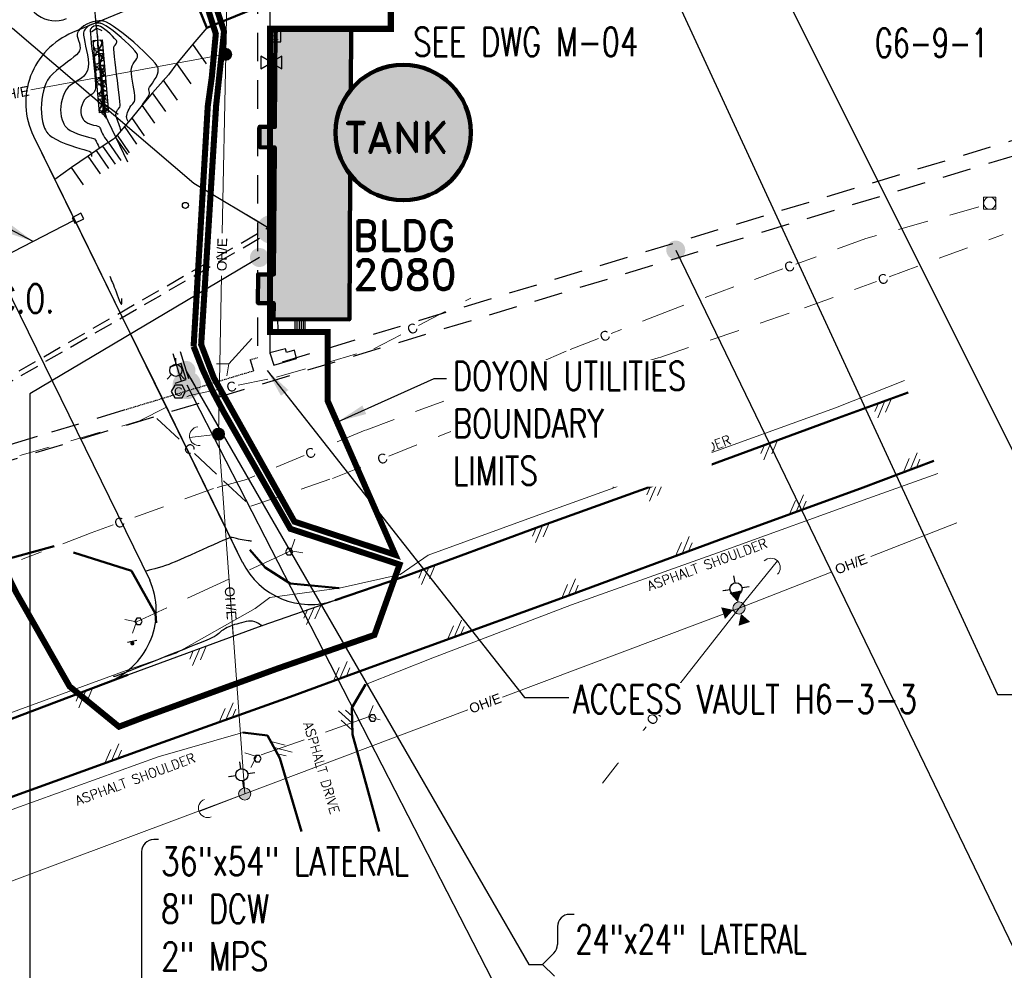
# Model space of a CAD drawing. Header units: inches. Extents: x 27388 to 48883, y 5676 to 18157.
# Tile 5 of 12: x 37649 to 41542, y 7785 to 11543. Entities that reach past the tile are written whole.
import ezdxf
from ezdxf.enums import TextEntityAlignment as Align

# ---------------------------------------------------------------- set-up
doc = ezdxf.new("R2010")
doc.units = ezdxf.units.IN
doc.header["$LTSCALE"] = 1200
doc.header["$MEASUREMENT"] = 0
for name, pattern in [('ACAD_ISO09W100', [45, 24, -3, 6, -3, 6, -3]), ('D10', [0.175, 0.1, -0.075]), ('D15', [0.225, 0.15, -0.075]), ('D20', [0.3, 0.2, -0.1]), ('DASHED', [0.75, 0.5, -0.25]), ('DASHED4', [0.1875, 0.125, -0.0625]), ('DASHED8', [0.09375, 0.0625, -0.03125]), ('HIDDEN1', [0.15625, 0.09375, -0.0625])]:
    doc.linetypes.add(name, pattern=pattern)
for name, color, linetype in [('C-3D POLYLINE', 251, 'Continuous'), ('C-LEGEND-NEW', 251, 'Continuous'), ('C-NEW PVMT', 251, 'Continuous'), ('C-NEW SWALE', 251, 'DASHED'), ('C-PROJECT LIMITS', 52, 'DASHED4'), ('C-ROCK SWALE', 251, 'Continuous'), ('C-SIGN', 251, 'Continuous'), ('C-TOPO-MINR-N', 251, 'Continuous'), ('DOY UTIL BOUNDRY', 10, 'ACAD_ISO09W100'), ('MU-EXST-MAIN-UTILDR', 251, 'HIDDEN1'), ('MU-EXST-SITE-NOTE', 251, 'Continuous'), ('MU-SHAD', 251, 'Continuous'), ('MU-SITE-NOTES', 11, 'Continuous'), ('Pipes-Water-E-DB-Deluge-16.00', 251, 'DASHED8'), ('Pipes-Water-E-DB-Re-Circ.-01.50', 251, 'DASHED8'), ('Utilidor-Below-E', 51, 'DASHED8'), ('V-COMM-SIGN', 251, 'Continuous'), ('V-DOMW-HYDR', 251, 'Continuous'), ('V-DOMW-VLVE', 251, 'Continuous'), ('V-LITE-EXTR', 251, 'Continuous'), ('V-POWR-DEVC', 251, 'Continuous'), ('V-POWR-XFMR-POLM', 251, 'Continuous'), ('V-ROAD-IDEN', 251, 'Continuous'), ('V-SITE-CONC', 251, 'Continuous'), ('V-STRM-SIGN', 251, 'Continuous')]:
    doc.layers.add(name, color=color, linetype=linetype)
for name, color, linetype, lineweight in [('V-COMM-JBOX', 251, 'Continuous', 18), ('V-COMM-UNDR', 251, 'D10', 18), ('V-EXST-BLDG-OTLN', 34, 'Continuous', 90), ('V-POWR-POLE', 251, 'Continuous', 18), ('V-POWR-POLE-GUYS', 251, 'Continuous', 18), ('V-PRIM-OVHD', 251, 'Continuous', 18), ('V-PVMT-ASPH', 251, 'Continuous', 18), ('V-ROAD-ASPH', 251, 'Continuous', 50), ('V-ROAD-GRVL', 251, 'D20', 50), ('V-ROAD-SHLD', 251, 'Continuous', 20), ('V-SECD-OVHD', 251, 'Continuous', 18), ('V-STRM-CULV', 251, 'D15', 20)]:
    doc.layers.add(name, color=color, linetype=linetype, lineweight=lineweight)
doc.styles.add('AR80', font='ARIAL.TTF', dxfattribs={"height": 3.2})
doc.styles.add('Arial', font='ARIAL.TTF')
doc.styles.add('ROMAND', font='romand.shx')
doc.styles.add('RomanS', font='romans.shx', dxfattribs={"width": 0.85})
doc.dimstyles.get("Standard").update_dxf_attribs({"dimtxt": 0.09375, "dimasz": 0.09375, "dimexe": 0.0625, "dimexo": 0.0625, "dimgap": 0.03125, "dimtad": 1, "dimdec": 8, "dimzin": 0, "dimdsep": 46, "dimlunit": 4, "dimtxsty": 'RomanS', "dimcen": 0.09, "dimclrd": 254, "dimclre": 254, "dimclrt": 256, "dimadec": 0, "dimazin": 0, "dimtfac": 1, "dimtdec": 8, "dimtofl": 0, "dimtmove": 0, "dimatfit": 3, "dimfxl": 1, "dimtolj": 1, "dimtzin": 0, "dimlwd": -1, "dimlwe": -1, "dimarcsym": 0})
doc.dimstyles.new('X Site Notes', dxfattribs={"dimtxt": 0.09375, "dimasz": 0.09375, "dimexe": 0.0625, "dimexo": 0.0625, "dimgap": 0.03125, "dimtad": 1, "dimdec": 8, "dimzin": 0, "dimdsep": 46, "dimlunit": 4, "dimtxsty": 'RomanS', "dimcen": 0.09, "dimclrd": 253, "dimclre": 253, "dimclrt": 256, "dimadec": 0, "dimazin": 0, "dimtfac": 1, "dimtdec": 8, "dimtofl": 0, "dimtmove": 0, "dimatfit": 3, "dimldrblk": 'DOT', "dimfxl": 1, "dimtolj": 1, "dimtzin": 0, "dimlwd": -1, "dimlwe": -1, "dimarcsym": 0})

# ---------------------------------------------------------------- blocks, each defined once
blk = doc.blocks.new('coe-anchor')
blk.add_arc((-0.0776, 0), 0.0776, 270, 90)
blk = doc.blocks.new('COE-trans')
at = {"linetype": 'Continuous'}
blk.add_hatch(color=256, dxfattribs=at).paths.add_polyline_path([(0, -0.05), (-0.0506, -0.1377), (0.0506, -0.1377)])
blk = doc.blocks.new('coe-mh')
at = {"linetype": 'Continuous'}
blk.add_lwpolyline([(-0.05, -0.05), (0.05, -0.05), (0.05, 0.05), (-0.05, 0.05)], close=True, dxfattribs=at)
blk.add_circle((0, 0), 0.05, dxfattribs=at)
blk = doc.blocks.new('COE-FH')
for points in [[(0, 0.05), (0, 0.1009)], [(-0.0354, -0.0354), (-0.0714, -0.0714)], [(0.0354, -0.0354), (0.0714, -0.0714)]]:
    blk.add_lwpolyline(points)
blk.add_circle((0, 0), 0.05)
blk = doc.blocks.new('coe-bcmc')
blk.add_lwpolyline([(-0.03, 0.052), (-0.06, 0), (-0.03, -0.052), (0.03, -0.052), (0.06, 0), (0.03, 0.052)], close=True)
at = {"style": 'Arial'}
blk.add_text('C', height=0.07, dxfattribs=at).set_placement((0, 0), align=Align.MIDDLE)
blk = doc.blocks.new('coe-cmp')
blk.add_lwpolyline([(0.076, 0.0649), (0, 0), (0.076, -0.0649)])
blk = doc.blocks.new('coe-pp')
blk.add_hatch(color=256).paths.add_polyline_path([(-0.05, 0, 1), (0.05, 0, 1)])
blk.add_circle((0, 0), 0.05)
blk = doc.blocks.new('COE-signp')
blk.add_lwpolyline([(-0.015, 0.026), (-0.03, 0), (-0.015, -0.026), (0.015, -0.026), (0.03, 0), (0.015, 0.026)], close=True)
blk = doc.blocks.new('COE-valve')
blk.add_lwpolyline([(0.0857, -0.052), (0.0857, 0.052), (0, 0.0025), (-0.0857, 0.052), (-0.0857, -0.052), (0, -0.0025), (0.0857, -0.052)])
blk = doc.blocks.new('COE-pede')
blk.add_lwpolyline([(-0.05, -0.05), (0.05, -0.05), (0.05, 0.05), (-0.05, 0.05)], close=True)
at = {"style": 'Arial'}
blk.add_text('E', height=0.07, dxfattribs=at).set_placement((0, 0), align=Align.MIDDLE)
blk = doc.blocks.new('p1')
at = {"color": 0}
for p, q in [((-0.696, -0.002), (0.319, 1.087)), ((0, 0), (1.27, 1.362)), ((0.696, 0.002), (1.312, 0.662))]:
    blk.add_line(p, q, dxfattribs=at)
blk = doc.blocks.new('p2')
at = {"color": 0}
for p, q in [((0, 0), (-1.27, -1.362)), ((0.696, 0.002), (-0.319, -1.087)), ((-0.696, -0.002), (-1.312, -0.662))]:
    blk.add_line(p, q, dxfattribs=at)
blk = doc.blocks.new('COE-ppl')
blk.add_hatch(color=256).paths.add_polyline_path([(-0.05, 0, 1), (0.05, 0, 1)])
blk.add_circle((0, 0), 0.05)
at = {"layer": 'V-LITE-EXTR'}
for points in [[(0.1596, 0.05), (0.1596, 0.1092)], [(0.1596, 0.05), (0.1596, 0.1041)], [(0.05, 0), (0.1096, 0)], [(0.2096, 0), (0.2688, 0)], [(0.1596, -0.1092), (0.1596, -0.05)]]:
    blk.add_lwpolyline(points, dxfattribs=at)
blk.add_circle((0.1596, 0), 0.05, dxfattribs=at)
blk = doc.blocks.new('A$C6F484106')
at = {"layer": 'C-LEGEND-NEW'}
h = blk.add_hatch(color=256, dxfattribs=at)
edge = h.paths.add_edge_path()
edge.add_arc((-56.03, -70.12), 0.592, 0, 360)
blk.add_line((-57.39, -70.67), (-54.75, -70.67), dxfattribs=at)
blk = doc.blocks.new('_Dot')
at = {"color": 0, "linetype": 'ByBlock', "lineweight": -2}
blk.add_line((-0.5, 0), (-1, 0), dxfattribs=at)
at = {"color": 0, "linetype": 'ByBlock', "const_width": 0.5}
blk.add_lwpolyline([(-0.25, 0, 1), (0.25, 0, 1)], format="xyb", close=True, dxfattribs=at)

msp = doc.modelspace()

# ---------------------------------------------------------------- hatches: boundary and pattern name
at = {"layer": 'C-ROCK SWALE', "ltscale": 0.025}
h = msp.add_hatch(dxfattribs=at)
h.set_pattern_fill('GRAVEL', color=256, scale=60, style=0)
h.set_pattern_definition([(228.0128, (37982.666, 11234.2026), (-479.99989, -540.00008), [8.072, -799.1453]), (184.9697, (37977.266, 11228.2026), (720.000063, 59.999478), [13.852, -1371.3555]), (132.5104, (37963.466, 11227.0026), (599.999443, -660.00052), [9.7673, -966.962]), (267.2737, (37940.066, 11212.0026), (59.99976, 1200.000018), [12.6143, -1248.8135]), (292.8337, (37939.466, 11199.4026), (-300.000594, 719.999785), [12.3693, -1224.5624]), (357.2737, (37944.266, 11188.0026), (-1200.000018, 59.99976), [12.6143, -1248.8135]), (37.6942, (37956.866, 11187.4026), (-780.00044, -599.999424), [16.6817, -1651.491]), (72.2553, (37970.066, 11197.6026), (420.000646, 1319.999774), [15.7493, -1559.1793]), (121.4296, (37974.866, 11212.6026), (-480.000494, 779.999702), [12.657, -1253.0444]), (175.2364, (37968.266, 11223.4026), (660.00006, -59.99949), [14.45, -708.0458]), (222.3974, (37953.866, 11224.6026), (-720.000441, -659.999525), [18.6869, -1850.0025]), (138.814, (37999.466, 11211.4026), (-420.00018, 359.99984), [6.378, -631.4306]), (171.4692, (37994.666, 11215.6026), (779.999897, -120.000475), [12.1342, -1201.2907]), (225, (37982.666, 11217.403), (-7e-15, -60), [8.485, -76.368]), (203.1986, (37978.466, 11224.6026), (299.99998, 120.00008), [4.5695, -452.377]), (291.8014, (37974.266, 11222.803), (-60, 180), [6.462, -316.648]), (30.964, (37976.666, 11216.803), (179.9999, 120.00015), [10.496, -339.3614]), (161.565, (37985.666, 11222.203), (120, -59.9999), [7.5895, -182.147]), (16.3895, (37939.466, 11222.8026), (600.00013, 179.999563), [10.632, -1052.5707]), (70.3462, (37949.666, 11225.8026), (-239.999715, -660.00013), [8.9197, -883.0445]), (293.1986, (37985.666, 11234.2026), (-120.00008, 299.99998), [9.139, -447.8075]), (343.6105, (37989.266, 11225.8026), (-600.00013, 179.999563), [10.632, -1052.5707]), (339.444, (37939.466, 11185.6026), (-300.00011, 119.99976), [10.253, -502.3874]), (294.7751, (37949.066, 11182.0026), (-299.99953, 660.000205), [8.5907, -850.4786]), (66.8014, (37986.266, 11174.2026), (120.00008, 299.99998), [9.139, -447.8075]), (17.354, (37989.866, 11182.6026), (-780.00012, -239.99967), [10.0579, -995.7254]), (69.444, (37956.866, 11174.2026), (-119.99976, -300.00011), [5.1264, -507.514]), (101.31, (37982.666, 11174.203), (-59.99986, 240.00005), [3.0594, -302.882]), (165.964, (37982.066, 11177.203), (180, -59.9999), [12.369, -235.017]), (186.009, (37970.066, 11180.2026), (599.999985, 59.99996), [11.463, -1134.8354]), (303.69, (37976.666, 11211.403), (-60.0001, 120), [8.653, -207.68]), (353.1572, (37981.466, 11204.2026), (1019.999962, -120.00048), [15.1076, -1495.6538]), (60.9454, (37996.466, 11202.4026), (-240, -420.00002), [6.1774, -611.5604]), (90, (37999.466, 11207.8), (-60, 60), [3.6, -56.4]), (120.2564, (37968.866, 11182.0026), (239.99969, -420.00015), [8.3354, -825.2112]), (48.0128, (37964.666, 11189.2026), (479.999894, 540.00008), [16.1443, -791.073]), (0, (37975.466, 11201.2), (60, 60), [15.6, -44.4]), (325.3048, (37991.066, 11201.2026), (-599.999656, 420.000517), [9.4868, -939.1964]), (254.0546, (37998.866, 11195.803), (-60, -240), [8.736, -428.0705]), (207.646, (37996.466, 11187.4026), (-1139.999748, -600.000463), [14.224, -1408.1684]), (175.4261, (37983.866, 11180.8026), (-780.000033, 59.999688), [15.048, -1489.7444])])
h.paths.add_polyline_path([(37964.4, 11174.2), (37939.5, 11459.9), (37975.3, 11463.1), (38000.3, 11177.3)])
at = {"layer": 'MU-SHAD'}
h = msp.add_hatch(color=256, dxfattribs=at)
edge = h.paths.add_edge_path()
edge.add_arc((39165.8, 11096.7), 267.5, 0, 360)
h.paths.add_polyline_path([(38653.5, 10359.9), (38952.9, 10358.1), (38960, 11507.1), (38660.6, 11508.9), (38658.2, 11118.9), (38597.6, 11119.3), (38597.6, 11039), (38657.7, 11037.9), (38654.6, 10535.7), (38592.2, 10536.1), (38591.5, 10422.7), (38653.9, 10422.3)])
msp.add_hatch(color=256, dxfattribs=at).paths.add_polyline_path([(38958.5, 11265.7, 0.172688), (38898.4, 11096.7, 0.16952), (38956.5, 10930.2)])

# ---------------------------------------------------------------- linework, layer by layer
at = {"layer": 'C-3D POLYLINE'}
for points in [[(38388.3, 11367.6), (38334.2, 11445.4)], [(38327.1, 11288.9), (38271.1, 11369.5)], [(38226.9, 11179.3), (38175, 11254)], [(37982.4, 11175.8), (38075.4, 10981)], [(38183.9, 11133.2), (38134.1, 11204.9)], [(38050.5, 10986.3), (38000.3, 11058.6)], [(38076.6, 11009.7), (38028.9, 11078.4)]]:
    msp.add_lwpolyline(points, dxfattribs=at)
for points, elevation in [([(38272.9, 11224.4), (38217.1, 11304.6)], 5436), ([(38038.8, 11168.5), (37976.7, 11214.1)], 5424), ([(38143.4, 11083.4), (38093.2, 11155.7)], 5436), ([(38113.1, 11051.2), (38064.5, 11121.2)], 5424), ([(37704.2, 11082.3), (37788.1, 10911.1), (37920.3, 10641.7), (38052.4, 10372.3), (38184.5, 10103), (38316.6, 9833.6), (38448.7, 9564.2), (38529.7, 9399.1)], 5450.5), ([(38084, 11016.8), (38035.6, 11086.5)], 5412), ([(38001.7, 10954.5), (37952.5, 11025.3)], 5418), ([(38028.3, 10971.3), (37978.3, 11043.3)], 5424), ([(37968.6, 10933.8), (37920.4, 11003)], 5424), ([(37902.4, 10889.8), (37854.7, 10958.5)], 5436)]:
    msp.add_lwpolyline(points, dxfattribs=dict(at, elevation=elevation))
for points in [[(38318.8, 11683.1, 5447), (38353.8, 11597.1, 5448), (38388.8, 11511, 5448.5)], [(38388.8, 11511, 5448.5), (38334.2, 11445.4, 5448.5), (38271.1, 11369.5, 5448.4), (38237.3, 11324.6, 5448), (38175, 11254, 5444.5), (38134.1, 11204.9, 5442.1), (38093.7, 11156, 5436), (38064.6, 11121.4, 5424), (38035.4, 11086.2, 5412), (38028.9, 11078.4, 5411.3), (38020.5, 11070.2, 5412), (37979.5, 11043.9, 5424), (37950.2, 11023.9, 5436), (37920.4, 11003, 5446.7), (37854.8, 10958.4, 5447.8), (37788.1, 10911.1, 5452.3)], [(37953.2, 11509.3, 5406.2), (37982.4, 11175.8, 5404.6)]]:
    msp.add_polyline3d(points, dxfattribs=at)
at = {"layer": 'C-LEGEND-NEW'}
msp.add_lwpolyline([(38011.3, 13876.6), (38149.8, 13590.5, -0.088923), (38257.8, 13204.2), (38257.8, 13204.2, -0.236426), (37839.8, 12052.5, 0.203783), (37670.8, 11663.3, 0.543587), (37835.1, 11546.8)], format="xyb", dxfattribs=at)
for points in [[(37953.2, 11509.3), (37943.8, 11616.9)], [(37933.2, 11495.3), (37953.2, 11509.3)], [(37975.4, 11499), (37953.2, 11509.3)]]:
    msp.add_lwpolyline(points, dxfattribs=at)
at = {"layer": 'C-NEW PVMT'}
msp.add_line((38608.5, 9147.6), (38897.3, 9247.7), dxfattribs=at)
at = {"layer": 'C-NEW PVMT', "flags": 128}
for points in [[(38318.9, 11683.1), (37858.2, 11491.5, 0.432393), (37704.1, 11082.4), (38529.7, 9399.1)], [(37121.2, 11236.7), (37155.9, 11252, -0.402377), (37234, 11223.5), (38164, 9327.1)]]:
    msp.add_lwpolyline(points, format="xyb", dxfattribs=at)
at = {"layer": 'C-NEW PVMT'}
msp.add_lwpolyline([(38007.8, 8927.7), (38076.4, 8953.7), (38608.5, 9147.6)], dxfattribs=at)
for centre, radius, start, end in [((38799.1, 9531.2), 300, 206.1251, 289.1126), ((37887, 9205.2), 302.7, 293.531, 23.7427)]:
    msp.add_arc(centre, radius, start, end, dxfattribs=at)
at = {"layer": 'C-NEW SWALE', "ltscale": 0.025}
msp.add_lwpolyline([(37953.2, 11509.3), (37982.4, 11175.8)], dxfattribs=at)
at = {"layer": 'C-PROJECT LIMITS', "const_width": 24, "flags": 128}
msp.add_lwpolyline([(37106, 10362.7), (37634.8, 9279.8), (37846.5, 8907.7), (38042, 8748.2), (38139.1, 8785), (38668.8, 8978), (39052, 9110.8), (39151.4, 9389.1), (38719.7, 9530.3), (38456.3, 9991.5, -0.044182), (38337.1, 10251.2), (38393, 11200.7), (38409.1, 11316.4), (38424.8, 11487), (38352.3, 11715.2), (38495.3, 11925.1), (38595.7, 12223.8), (38595.7, 13301.3), (39032.3, 13879.6), (39140.8, 14023.3), (39249.2, 14167), (38042.9, 15077.6), (37103.6, 17036.8), (34388.9, 15722.6), (34388.9, 15460.1), (34425.1, 15422.5), (34425.1, 14244.4), (34425.1, 14185.9), (35732.7, 11282.5), (35557.9, 11203.8), (35228.2, 11046.8), (34628.3, 10762.7), (34148.4, 10534.3), (34028.4, 10479.5), (33429.1, 10194.6), (33021.7, 10003.5), (32020.8, 9547.7), (32513.2, 8513), (35329.5, 9833.4)], format="xyb", dxfattribs=at)
at = {"layer": 'C-ROCK SWALE', "ltscale": 0.025}
msp.add_lwpolyline([(37964.4, 11174.2), (37939.5, 11459.9), (37975.3, 11463.1), (38000.3, 11177.3)], close=True, dxfattribs=at)
at = {"layer": 'C-TOPO-MINR-N'}
for points, elevation in [([(38133, 11200.6), (38133, 11200.8), (38133.1, 11201.5), (38133.2, 11202.8), (38133.3, 11203.9), (38133.6, 11204.8), (38135.2, 11206.8), (38139.1, 11212.1), (38144.5, 11219.5), (38150.5, 11228), (38156.1, 11236.4), (38160.6, 11243.8), (38162.8, 11249.1), (38163.2, 11254.9), (38161.9, 11259.8), (38160.5, 11264.8), (38160.4, 11270.8), (38162.6, 11275.7), (38167.6, 11283), (38174.3, 11292.2), (38181.5, 11303), (38188.5, 11314.7), (38193.9, 11327), (38196.6, 11336.8), (38197.3, 11344.1), (38196.9, 11348.8), (38196.5, 11351.1), (38196.1, 11352.5), (38194.8, 11355.7), (38191.4, 11361.4), (38184.5, 11370.7), (38172.6, 11384.6), (38157.6, 11400.3), (38140.2, 11417.5), (38120.9, 11435.3), (38100.6, 11453.4), (38079.7, 11471.2), (38059, 11487.9), (38039, 11503.2), (38020.5, 11516.3), (38004, 11526.8), (37992.7, 11532.9), (37985.5, 11536), (37981.5, 11537.2), (37979.7, 11537.5), (37977, 11537.9), (37971.6, 11538.4), (37963.4, 11538.5), (37952.6, 11537.5), (37939.2, 11534.6), (37926.4, 11530.3), (37914.4, 11524.8), (37903.6, 11518.3), (37894.1, 11511), (37887.7, 11505), (37883.7, 11500.3), (37881.4, 11497.2), (37880.5, 11495.6), (37879.5, 11493.9), (37878, 11490.4), (37876.8, 11485.1), (37876.9, 11478), (37878.9, 11469), (37882.1, 11459.8), (37885.4, 11450.4), (37887.9, 11440.7), (37888.5, 11430.6), (37886.3, 11420.2), (37881.8, 11412.7), (37874.1, 11404.4), (37863.9, 11395.4), (37851.7, 11385.8), (37838, 11375.5), (37823.6, 11364.7), (37808.9, 11353.4), (37794.6, 11341.5), (37781.1, 11329.3), (37769.3, 11316.7), (37759.5, 11303.7), (37752.4, 11290.5), (37747.3, 11276.3), (37743, 11260.9), (37739.5, 11244.4), (37736.9, 11227.2), (37735.3, 11209.6), (37734.7, 11191.8), (37735.2, 11174.2), (37736.9, 11157.2), (37739.7, 11140.9), (37743.7, 11125.6), (37747.9, 11114.5), (37751.5, 11106.8), (37754.3, 11102), (37755.7, 11099.7), (37757.3, 11097.5), (37760.9, 11093.1), (37767.6, 11086.8), (37778.4, 11078.7), (37794.4, 11069.2), (37812.4, 11060.5), (37831.6, 11052.5), (37851.1, 11045.4), (37870.1, 11039.2), (37887.7, 11033.8), (37903.1, 11029.4), (37915.4, 11026), (37923.7, 11023.6), (37927.3, 11022.2), (37930.3, 11019.1), (37932.2, 11016), (37933.5, 11012.2), (37934, 11007.5), (37933.7, 11003.4), (37933.4, 11001.7), (37933.4, 11001.5)], 5442), ([(38079, 11136.7), (38079, 11136.7), (38079, 11137.2), (38079, 11137.5), (38079.1, 11138), (38079.1, 11138.7), (38078.4, 11140), (38076.7, 11143.5), (38074.7, 11148.4), (38073.1, 11154), (38072.4, 11159.8), (38072.9, 11164.6), (38074.2, 11170), (38076.2, 11175.8), (38078.7, 11182), (38081.8, 11188.6), (38085.1, 11195.5), (38088.8, 11201.6), (38092.7, 11206.4), (38096.4, 11210.4), (38099.9, 11214.4), (38102.8, 11219.3), (38105, 11225.6), (38105.3, 11232), (38104.5, 11241.9), (38102.8, 11254.4), (38100.4, 11268.9), (38097.8, 11284.4), (38095.2, 11300.3), (38092.9, 11315.6), (38091.2, 11329.7), (38090.4, 11341.7), (38090.9, 11350.9), (38093.7, 11360.5), (38098.1, 11368.7), (38103.4, 11375.8), (38108.5, 11382.5), (38112.8, 11389.1), (38114.9, 11394.7), (38115.4, 11399.2), (38115.2, 11402.5), (38114.9, 11404.2), (38114.6, 11405.3), (38113.4, 11407.8), (38110.5, 11412.5), (38104.5, 11420.1), (38094.2, 11431.5), (38081.4, 11444.4), (38066.9, 11458.2), (38051.1, 11472.2), (38035, 11485.9), (38019, 11498.6), (38003.9, 11509.8), (37990.4, 11518.9), (37981.2, 11524.1), (37975.4, 11526.8), (37972.2, 11527.8), (37970.8, 11528.1), (37968.8, 11528.4), (37964.8, 11528.8), (37958.9, 11529), (37951.1, 11528.6), (37941.7, 11526.9), (37932.9, 11524), (37924.6, 11519.8), (37917.1, 11514.5), (37911.7, 11509.3), (37908.1, 11505), (37905.9, 11501.9), (37904.9, 11500.2), (37904.2, 11499), (37903.2, 11496), (37902.3, 11490.7), (37902.4, 11482), (37904, 11468.9), (37906.8, 11454), (37910.3, 11437.7), (37914, 11420.7), (37917.4, 11403.3), (37919.9, 11386.2), (37921, 11369.9), (37920.2, 11355), (37917.1, 11341.8), (37911, 11329.9), (37902.9, 11320), (37893.5, 11311.7), (37883.1, 11304.5), (37872.2, 11297.8), (37861.2, 11291.1), (37850.6, 11283.9), (37841, 11275.6), (37832.6, 11265.7), (37826.1, 11253.7), (37821.1, 11240.4), (37817, 11226.8), (37814, 11213.2), (37812.1, 11199.7), (37811.3, 11186.2), (37811.8, 11172.9), (37813.7, 11160), (37817.1, 11147.5), (37820.8, 11137.8), (37824.3, 11130.8), (37826.9, 11126.3), (37828.3, 11124.1), (37829.9, 11121.9), (37833.3, 11117.7), (37839.5, 11111.9), (37849.1, 11105), (37862.9, 11097.6), (37877.9, 11091.4), (37893.2, 11086.2), (37907.9, 11082), (37921.3, 11078.5), (37932.5, 11075.7), (37940.7, 11073.4), (37945, 11071.4), (37949, 11067.1), (37951.6, 11062.9), (37953.7, 11058.4), (37956.3, 11052.9), (37959.4, 11046.5), (37962.2, 11040.4), (37964.1, 11035.8), (37964.8, 11033.9), (37964.8, 11033.2)], 5430), ([(38049.8, 11101.4), (38049.8, 11101.5), (38049.9, 11102), (38049.9, 11102.5), (38050, 11103.1), (38050, 11103.8), (38049.5, 11105.5), (38048.1, 11109.9), (38046.1, 11116.2), (38043.8, 11123.6), (38041.4, 11131.1), (38039.2, 11138.2), (38036.7, 11145.4), (38034.1, 11151.6), (38032, 11157.1), (38030.5, 11162.3), (38029.9, 11167.3), (38030.5, 11172.8), (38031.9, 11177.1), (38034, 11181.3), (38036.7, 11186.2), (38039.6, 11190.8), (38042.6, 11194.1), (38045.3, 11197.4), (38047.1, 11202.1), (38047, 11207.3), (38046, 11218.5), (38044.2, 11234.7), (38041.8, 11254.8), (38038.9, 11277.6), (38035.8, 11302.2), (38032.6, 11327.4), (38029.5, 11352.1), (38026.7, 11375.3), (38024.3, 11395.9), (38022.5, 11412.7), (38021.4, 11424.7), (38021.4, 11430.9), (38023.5, 11437.4), (38027, 11442.6), (38030.6, 11447.2), (38032.7, 11450.9), (38033.5, 11453.9), (38033.4, 11456.1), (38033.2, 11457.3), (38033, 11458), (38032.1, 11459.8), (38029.7, 11463.2), (38024.8, 11468.8), (38016.7, 11477.2), (38006.9, 11486.3), (37996.4, 11495.5), (37985.8, 11504), (37976, 11511.2), (37969.2, 11515.5), (37965.1, 11517.6), (37962.9, 11518.4), (37961.9, 11518.6), (37960.6, 11518.8), (37958, 11519), (37954.1, 11519), (37949.1, 11518.4), (37943.1, 11516.6), (37937.8, 11513.7), (37934, 11510.6), (37931.5, 11507.9), (37930, 11505.9), (37929.3, 11504.8), (37929, 11504.2), (37928.6, 11502.1), (37928.4, 11497.1), (37928.9, 11487.4), (37930.3, 11470.8), (37932.4, 11450.5), (37935.1, 11427.3), (37938.1, 11402.3), (37941.2, 11376.6), (37944.1, 11351.2), (37946.6, 11327), (37948.4, 11305.1), (37949.4, 11286.5), (37949.3, 11272.3), (37947.9, 11263.5), (37942.7, 11254.3), (37936, 11247.7), (37928.2, 11242.6), (37920.1, 11237.9), (37912.2, 11232.8), (37905.3, 11226.1), (37899.8, 11216.9), (37895.9, 11206.3), (37893.1, 11196.1), (37891.5, 11186.1), (37891.4, 11176.4), (37892.8, 11166.9), (37895.2, 11159.4), (37897.8, 11153.9), (37899.8, 11150.3), (37901, 11148.5), (37902.3, 11146.7), (37905.2, 11143.4), (37910.5, 11139), (37918.7, 11134.3), (37929.9, 11129.6), (37941.2, 11126.3), (37951.2, 11123.9), (37958.8, 11122.1), (37962.6, 11120.7), (37965.2, 11117.7), (37966.8, 11114.7), (37968.6, 11110.8), (37970.1, 11107.4), (37971.9, 11102.8), (37974.2, 11097.3), (37976.9, 11091.1), (37980.4, 11084.6), (37984.8, 11077.5), (37990, 11070.2), (37994.9, 11063.6), (37998.6, 11058.9), (38000, 11057.1), (38000, 11056.2)], 5418), ([(37978.7, 11185.2), (37978.4, 11184.7), (37977.8, 11183.9), (37976.7, 11183), (37975.1, 11182.1), (37973.5, 11180.2), (37972.7, 11177.6), (37972.7, 11175.2), (37973.6, 11172.8), (37976, 11171.1), (37978.8, 11170.2), (37980.2, 11169.9), (37980.6, 11169.4), (37980.9, 11168.8), (37981.3, 11167.7), (37982.1, 11166), (37983.5, 11164), (37985.9, 11160.5), (37988.4, 11157), (37989.7, 11155.3), (37991.1, 11154.9), (37992.3, 11154.9), (37992.7, 11156.3), (37992.6, 11158.4), (37992, 11160.9), (37990.6, 11165.2), (37989.2, 11169.4), (37988.4, 11171.7), (37987.8, 11173.5), (37987.4, 11174.9), (37987.7, 11175.9), (37988.2, 11176.9), (37988.8, 11177.7), (37989.3, 11178.6), (37988.9, 11182.8), (37987.7, 11194.4), (37985.9, 11212.2), (37983.6, 11234.9), (37980.8, 11261.4), (37977.8, 11290.3), (37974.5, 11320.4), (37971.3, 11350.5), (37968.1, 11379.4), (37965.1, 11405.7), (37962.4, 11428.4), (37960.1, 11446.1), (37958.7, 11455.9), (37957.9, 11460.2), (37957.5, 11461.5), (37957.4, 11461.7), (37957.3, 11461.5), (37957.1, 11460.2), (37957.2, 11455.9), (37957.6, 11446.4), (37958.8, 11429.2), (37960.4, 11407.2), (37962.5, 11381.6), (37964.8, 11353.6), (37967.2, 11324.3), (37969.7, 11295), (37972.1, 11266.9), (37974.3, 11241.1), (37976.2, 11218.9), (37977.6, 11201.3), (37978.5, 11189.7), (37978.7, 11185.2)], 5406), ([(38005.5, 10529.4), (38005.9, 10528.4), (38006.8, 10526.3), (38008.2, 10523), (38010.2, 10518), (38013, 10511.1), (38016.2, 10503.4), (38019.7, 10494.9), (38023.5, 10485.5), (38026.9, 10477), (38030.8, 10466.6), (38034.9, 10455.4), (38039.2, 10444.2), (38043.1, 10433.9), (38046.7, 10425.4), (38049, 10420.6), (38050.3, 10418.5), (38051, 10417.8), (38051.3, 10417.8), (38051.7, 10417.9), (38052.3, 10418.6), (38052.9, 10420.6), (38053.2, 10424.5), (38053.2, 10430.3), (38053, 10436), (38053, 10440.1)], 5442), ([(38565.3, 9481.2), (38564.3, 9481.4), (38562.1, 9481.7), (38558.4, 9482.4), (38552.8, 9483.3), (38545.1, 9484.6), (38537, 9486), (38528.9, 9487.4), (38521.3, 9488.7), (38514.6, 9489.9), (38507.1, 9491.6), (38501.1, 9493.4), (38495.6, 9494.9), (38489.7, 9495.7), (38482.5, 9495.4), (38476.9, 9493.8), (38466.8, 9489.8), (38452.6, 9483.9), (38435.3, 9476.3), (38415.4, 9467.5), (38393.7, 9457.8), (38370.9, 9447.5), (38347.6, 9437), (38324.7, 9426.7), (38302.8, 9416.9), (38282.6, 9408), (38264.8, 9400.2), (38250.2, 9394.1), (38239.4, 9389.9), (38225.6, 9385.1), (38211.5, 9380.5), (38197.5, 9376.3), (38184.2, 9372.4), (38172.1, 9369.1), (38161.8, 9366.3), (38153.8, 9364.3), (38148.5, 9362.9), (38146.7, 9362.5), (38146.2, 9362.4)], 5454), ([(38609, 9146.3), (38608.1, 9146.7), (38606.3, 9147.8), (38603.3, 9149.6), (38599.1, 9152.5), (38593.1, 9156.3), (38586.3, 9160), (38578.6, 9163), (38570.1, 9165), (38562.7, 9165.3), (38554.3, 9164.7), (38545.1, 9163.4), (38535.5, 9161.5), (38525.8, 9159.2), (38516.4, 9156.6), (38507.4, 9154), (38499.2, 9151.5), (38490.1, 9148.5), (38482.7, 9145.8), (38476.2, 9143), (38469.9, 9139.9), (38463.1, 9136.2), (38455.2, 9131.5), (38447.7, 9126.5), (38441.9, 9121.8), (38437, 9117.2), (38432.1, 9112.7), (38426.3, 9108.1), (38418.7, 9103.3), (38412, 9100.1), (38398.8, 9094.5), (38380, 9086.7), (38356.4, 9077.1), (38329, 9066.1), (38298.6, 9053.9), (38266.2, 9041), (38232.6, 9027.7), (38198.8, 9014.3), (38165.5, 9001.2), (38133.8, 8988.7), (38104.5, 8977.2), (38078.6, 8967), (38056.8, 8958.5), (38040.2, 8951.9), (38029.5, 8947.8), (38025.7, 8946.3), (38025, 8946.4), (38024.3, 8946.6), (38022.7, 8947), (38020.7, 8947.4)], 5466)]:
    msp.add_lwpolyline(points, dxfattribs=dict(at, elevation=elevation))
at = {"layer": 'DOY UTIL BOUNDRY', "ltscale": 0.01, "const_width": 24, "flags": 128}
msp.add_lwpolyline([(39134.6, 9427.4), (38867.1, 10035.8), (38867.1, 10308.2), (38639.2, 10308.2), (38639.2, 11506.6), (39116.7, 11506.6), (39116.7, 13933.5), (38624.7, 13287.9), (38620.8, 12205), (38501.4, 11867.6), (38385.3, 11717.2), (38457.3, 11496.2), (38426.1, 11203), (38367, 10258.6), (38416.5, 10128.3), (38735.8, 9558.6), (39134.6, 9427.4)], close=True, dxfattribs=at)
at = {"layer": 'MU-EXST-MAIN-UTILDR'}
for p, q in [((38689, 10190.3), (45606.1, 12289.8)), ((38590.1, 12053.1), (38590.1, 10207.3)), ((38638.1, 12005.1), (38638.1, 10221.9)), ((38689, 10190.3), (41956.4, 11182)), ((38255.5, 10222.9), (38301, 10072.6)), ((38284.1, 10231.6), (38329.7, 10081.2)), ((38560.2, 10198.2), (38573.2, 10155.2)), ((37776, 9913.2), (38062.7, 10000.2)), ((36356.2, 9482.2), (37741.2, 9902.6))]:
    msp.add_line(p, q, dxfattribs=at)
at = {"layer": 'MU-EXST-MAIN-UTILDR', "ltscale": 0.04}
for p, q in [((38560.2, 10198.2), (38590.1, 10207.3)), ((38062.7, 10000.2), (38573.2, 10155.2))]:
    msp.add_line(p, q, dxfattribs=at)
at = {"layer": 'MU-EXST-MAIN-UTILDR'}
for points in [[(30370.9, 8487.4), (33945, 8687.8), (45606.1, 12227.3)], [(38703.8, 10226.8), (38699.9, 10242.3), (38638.3, 10226.4), (38653.8, 10176.7), (38743.9, 10203.2), (38735.4, 10236.2), (38703.8, 10226.8)]]:
    msp.add_lwpolyline(points, dxfattribs=at)
at = {"layer": 'MU-EXST-MAIN-UTILDR', "flags": 128}
msp.add_lwpolyline([(38308.2, 10120.3), (38287.5, 10183.5), (38239.5, 10168.3), (38259.8, 10105.2)], close=True, dxfattribs=at)
at = {"layer": 'MU-EXST-SITE-NOTE', "ltscale": 0.7}
for p, q in [((39842.2, 8006.4), (39823.8, 8006.4)), ((39775.8, 7958.4), (39775.8, 7887.6)), ((39761.7, 7853.7), (39716.7, 7808.7)), ((39716.7, 7808.7), (39763.6, 7761.9))]:
    msp.add_line(p, q, dxfattribs=at)
for centre, start, end in [((39823.8, 7958.4), 90, 180), ((39727.8, 7887.6), 314.9848, 0)]:
    msp.add_arc(centre, 48, start, end, dxfattribs=at)
at = {"layer": 'MU-SITE-NOTES', "color": 254, "ltscale": 0.7}
for p, q in [((38197.9, 8301.9), (38179.5, 8301.9)), ((38131.5, 8253.9), (38131.5, 7490.9))]:
    msp.add_line(p, q, dxfattribs=at)
msp.add_arc((38179.5, 8253.9), 48, 90, 180, dxfattribs=at)
at = {"layer": 'Pipes-Water-E-DB-Deluge-16.00'}
msp.add_lwpolyline([(32214.2, 9416.5), (36187.8, 9569), (37257.7, 9929.7), (38658.8, 10736.7)], dxfattribs=at)
at = {"layer": 'Pipes-Water-E-DB-Re-Circ.-01.50'}
msp.add_lwpolyline([(32169.5, 9395.1), (32215, 9396.9), (36191.4, 9549.4), (37265.8, 9911.6), (38658.7, 10713.9)], dxfattribs=at)
at = {"layer": 'Utilidor-Below-E', "color": 251, "linetype": 'Continuous'}
msp.add_lwpolyline([(37542.3, 10584.3), (37862.4, 10748.9)], dxfattribs=at)
msp.add_lwpolyline([(37856.9, 10759.6), (37867.9, 10738.3), (37902.6, 10756.1), (37891.6, 10777.5)], close=True, dxfattribs=at)
at = {"layer": 'V-COMM-UNDR'}
for points in [[(41441.8, 10802.6), (40995.2, 10678.2), (40717.4, 10576.2)], [(41087.6, 10526.8), (41537.9, 10693)], [(40666.9, 10557.6), (40472.8, 10486.3), (40223.7, 10395.1), (39987.9, 10302.7)], [(40063.5, 10172.1), (40180.1, 10208), (40752.6, 10403.2), (41037.1, 10508.2)], [(39225.7, 10333.7), (39433.7, 10442.4)], [(38512.9, 10097.7), (38664.4, 10129.3), (39049.6, 10241.7), (39178.1, 10308.8)], [(39937.8, 10283.1), (39810.1, 10233), (39523.4, 10108.7), (39015.9, 9919.8), (38823.5, 9840.1)], [(39108.3, 9817.5), (39559.2, 9995.9), (39920.7, 10128.1), (40012.2, 10156.2)], [(37650.1, 9820.1), (38122.5, 9956.6), (38321.4, 10057.8), (38460.2, 10086.7)], [(38192.3, 9966.8), (38301.1, 9864.9)], [(38773.8, 9819.5), (38546.3, 9725.3), (38415.6, 9689.2), (38069.1, 9563.8)], [(38340.3, 9828.1), (38455.5, 9720.2), (38563.1, 9619.6), (38886.7, 9729.8), (39058.3, 9797.7)], [(38018.5, 9545.5), (37932.5, 9514.3), (37656.7, 9409.2)]]:
    msp.add_lwpolyline(points, dxfattribs=at)
at = {"layer": 'V-EXST-BLDG-OTLN'}
msp.add_lwpolyline([(38958.5, 11265.7), (38960, 11507.1), (38660.6, 11508.9), (38658.2, 11118.9), (38597.6, 11119.3), (38597.6, 11039), (38657.7, 11037.9), (38654.6, 10535.7), (38592.2, 10536.1), (38591.5, 10422.7), (38653.9, 10422.3), (38652.9, 10358.9), (38952.9, 10358.1), (38956.5, 10930.2)], dxfattribs=at)
msp.add_circle((39165.8, 11096.7), 267.5, dxfattribs=at)
at = {"layer": 'V-POWR-DEVC'}
msp.add_circle((38304.5, 10808.6), 12, dxfattribs=at)
at = {"layer": 'V-POWR-POLE-GUYS'}
for p, q in [((38321.4, 9891.9), (38435.2, 9904.6)), ((40493.3, 9217.3), (40645.6, 9403.2)), ((38358.5, 8412.7), (38539.2, 8482.3))]:
    msp.add_line(p, q, dxfattribs=at)
at = {"layer": 'V-PRIM-OVHD'}
for p, q in [((41354.9, 9553.6), (41015.1, 9421)), ((40857.7, 9359.5), (40493.3, 9217.3)), ((40493.3, 9217.3), (39558.1, 8865.5)), ((39421.8, 8814.3), (38539.2, 8482.3)), ((38539.2, 8482.3), (37536.1, 8107.2))]:
    msp.add_line(p, q, dxfattribs=at)
at = {"layer": 'V-ROAD-ASPH'}
for p, q in [((40886.1, 9968.7), (41161.8, 10069.7)), ((40306.9, 9756.2), (40886.1, 9968.7)), ((39716.4, 9543.5), (40306.9, 9756.2)), ((39158.5, 9338.2), (39716.4, 9543.5)), ((38897.3, 9247.7), (39158.5, 9338.2))]:
    msp.add_line(p, q, dxfattribs=at)
for points in [[(38318.9, 11683.1), (38388.8, 11511)], [(38651.5, 11617.7), (38388.8, 11511)], [(37473.5, 8725.2), (38076.4, 8953.7)], [(39016.8, 8915.2), (38962.9, 8823.2), (38964.6, 8717), (39071.3, 8333.5)], [(38763.9, 8333.5), (38678.4, 8623.6), (38628.9, 8713), (38532.1, 8725)]]:
    msp.add_lwpolyline(points, dxfattribs=at)
at = {"layer": 'V-ROAD-ASPH', "flags": 128}
msp.add_lwpolyline([(36660.3, 8117.8), (37067.9, 8267.2), (37618, 8471.5), (38179.6, 8673.6), (38719.4, 8866.5), (38991.6, 8965.8), (39260.2, 9063.9), (39820.3, 9266.1), (40412.6, 9485.2), (40983.8, 9693.7), (41263.1, 9798.4)], dxfattribs=at)
at = {"layer": 'V-ROAD-GRVL'}
for points in [[(38189.3, 9158.6), (38186, 9193.7), (38091.1, 9364.7), (37786, 9461.5), (37261.6, 9319.6), (36727.9, 9159), (36330.2, 9060.7)], [(38559.5, 9447.8), (38620.5, 9378), (38719.2, 9314.5)]]:
    msp.add_lwpolyline(points, dxfattribs=at)
at = {"layer": 'V-ROAD-GRVL', "flags": 128}
msp.add_lwpolyline([(38912.8, 9295.1), (38719.2, 9314.5)], dxfattribs=at)
at = {"layer": 'V-ROAD-SHLD', "flags": 128}
msp.add_lwpolyline([(41148.1, 10116.1), (40875.1, 10008), (40299.4, 9800.3), (39702, 9585.3), (39264.2, 9426.4), (39153.3, 9349.3), (38912.8, 9295.1), (38638.3, 9259.2), (38580.9, 9215.9), (38268.5, 9039.3), (38071, 8970.6), (37606.8, 8800.7), (37461, 8764.3), (36943.8, 8581.2), (36547.3, 8440.8)], dxfattribs=at)
at = {"layer": 'V-ROAD-SHLD'}
for points in [[(41278.9, 9748.8), (41002.6, 9649.8), (40426.4, 9441.6), (39831.4, 9230.3), (39282.2, 9020), (39016.8, 8915.2)], [(38532.1, 8725), (38196.7, 8629.5), (37634.4, 8426.4), (37041.8, 8207.4), (36673.2, 8083.2)]]:
    msp.add_lwpolyline(points, dxfattribs=at)
at = {"layer": 'V-SECD-OVHD'}
for p, q in [((38464.1, 11407), (38469.8, 11733)), ((37693.5, 11265.8), (38464.1, 11407)), ((38450.4, 10698.8), (38463.9, 11405.6)), ((38435.2, 9904.6), (38447.2, 10529.8)), ((38493.6, 9105.8), (38435.2, 9904.6)), ((40493.3, 9217.3), (40230.6, 8880.7)), ((38539.2, 8482.3), (38490.2, 9152.2)), ((40126.6, 8747.5), (39953.2, 8525.4))]:
    msp.add_line(p, q, dxfattribs=at)
at = {"layer": 'V-SITE-CONC', "flags": 128}
msp.add_lwpolyline([(38668.2, 10357.4), (38670.1, 10318.5), (38778.2, 10318.9), (38777.8, 10357.7)], close=True, dxfattribs=at)
for points in [[(38737, 10357.6), (38737.1, 10318.7)], [(38745.4, 10357.6), (38745.5, 10318.8)], [(38753.8, 10357.7), (38753.9, 10318.8)], [(38762.2, 10357.7), (38762.3, 10318.8)], [(38770.6, 10357.7), (38770.7, 10318.9)]]:
    msp.add_lwpolyline(points, dxfattribs=at)
at = {"layer": 'V-STRM-CULV'}
msp.add_line((38475.7, 10182.5), (38567.6, 10282), dxfattribs=at)
at = {"layer": 'V-STRM-CULV', "flags": 128}
for points in [[(38721.7, 9443.6), (38111.8, 9163.1)], [(39028.2, 8787.5), (38585.6, 8629.8)]]:
    msp.add_lwpolyline(points, dxfattribs=at)

# ---------------------------------------------------------------- block references
at = {"layer": 'C-SIGN', "xscale": 14.06250000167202, "yscale": 14.0625, "zscale": 14.0625, "rotation": 191.6932060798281}
msp.add_blockref('A$C6F484106', (37523.3, 7952.3), dxfattribs=at)
at = {"layer": 'V-COMM-JBOX', "xscale": 480, "yscale": 480, "zscale": 12}
msp.add_blockref('coe-mh', (41484.3, 10817.4), dxfattribs=at)
at = {"layer": 'V-COMM-SIGN', "xscale": 480, "yscale": 480, "zscale": 12}
msp.add_blockref('coe-bcmc', (38276.8, 10072.9), dxfattribs=at)
at = {"layer": 'V-DOMW-HYDR', "xscale": 480, "yscale": 480, "zscale": 12}
msp.add_blockref('COE-FH', (38266.8, 10156.7), dxfattribs=at)
at = {"layer": 'V-DOMW-VLVE', "xscale": 480, "yscale": 480, "zscale": 480}
msp.add_blockref('COE-valve', (38644.3, 11373.4), dxfattribs=at)
at = {"layer": 'V-POWR-DEVC', "xscale": 480, "yscale": 480, "zscale": 480}
msp.add_blockref('COE-pede', (38657.8, 11478.7), dxfattribs=at)
at = {"layer": 'V-POWR-POLE', "xscale": 480, "yscale": 480, "zscale": 12}
for p in [(38463.9, 11405.6), (38435.2, 9904.6)]:
    msp.add_blockref('coe-pp', p, dxfattribs=at)
at = {"layer": 'V-POWR-POLE', "xscale": 480.0000000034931, "yscale": 480, "zscale": 480, "rotation": 98.82734753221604}
for p in [(40493.3, 9217.3), (38539.2, 8482.3)]:
    msp.add_blockref('COE-ppl', p, dxfattribs=at)
at = {"layer": 'V-POWR-POLE-GUYS', "yscale": 480, "zscale": 12}
for p, xscale, rotation in [((38321.4, 9891.9), 480.0000000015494, 187.5539131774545), ((40645.6, 9403.2), 480.0000000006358, 44.74882723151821), ((38358.5, 8412.7), 479.9999999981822, 201.1716285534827)]:
    msp.add_blockref('coe-anchor', p, dxfattribs=dict(at, xscale=xscale, rotation=rotation))
at = {"layer": 'V-POWR-XFMR-POLM', "yscale": 480, "zscale": 12}
for xscale, rotation in [(479.9999999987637, 191.819524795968), (480.0000000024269, 287.9113782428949), (479.9999999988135, 18.67078659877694)]:
    msp.add_blockref('COE-trans', (40493.3, 9217.3), dxfattribs=dict(at, xscale=xscale, rotation=rotation))
at = {"layer": 'V-PVMT-ASPH', "yscale": 39.37007873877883, "zscale": 39.37007874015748}
for name, p, xscale, rotation in [('p2', (41070.2, 10036.1), 39.37007874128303, 20.11275377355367), ('p2', (40619.5, 9870.9), 39.37007874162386, 20.14788474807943), ('p1', (41169.4, 9763.3), 39.3700787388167, 20.54117998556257), ('p2', (40168.6, 9706.4), 39.37007874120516, 19.81199877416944), ('p1', (40719.1, 9597.1), 39.37007873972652, 20.04933960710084), ('p2', (39717, 9543.7), 39.37007874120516, 19.81199877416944), ('p1', (40268.4, 9431.9), 39.37007873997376, 20.30761270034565), ('p2', (39266.5, 9378), 39.37007874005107, 20.20085202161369), ('p1', (39818.2, 9265.3), 39.37007874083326, 19.84316002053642), ('p2', (38813.7, 9218.7), 39.37007873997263, 19.11214566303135), ('p1', (39366.7, 9102.4), 39.37007874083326, 19.84316002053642), ('p2', (38361.6, 9057.6), 39.37007873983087, 20.02246951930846), ('p1', (38915.7, 8938.1), 39.37007874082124, 20.05974173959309), ('p2', (37911.4, 8891.2), 39.37007873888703, 20.75497872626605), ('p1', (38464.2, 8775.3), 39.37007874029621, 19.66054789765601), ('p2', (38963.9, 8761.8), 39.37007874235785, 270.8910246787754), ('p1', (38012.3, 8613.4), 39.37007873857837, 19.78962400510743), ('p2', (38655.3, 8665.3), 39.37007873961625, 118.9784975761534)]:
    msp.add_blockref(name, p, dxfattribs=dict(at, xscale=xscale, rotation=rotation))
at = {"layer": 'V-STRM-CULV', "zscale": 12}
for p, xscale, yscale, rotation in [((38475.7, 10182.5), 479.999999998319, 479.9999999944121, 220.575391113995), ((38721.7, 9443.6), 479.9999999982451, 480, 30.52705101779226), ((38111.8, 9163.1), 480.0000000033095, 480, 209.7344968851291), ((39028.2, 8787.5), 480.0000000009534, 480, 25.72926437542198), ((38585.6, 8629.8), 479.9999999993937, 479.9999999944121, 201.9833218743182)]:
    msp.add_blockref('coe-cmp', p, dxfattribs=dict(at, xscale=xscale, yscale=yscale, rotation=rotation))
at = {"layer": 'V-STRM-SIGN', "xscale": 480, "yscale": 480, "zscale": 480}
for p in [(38714.6, 9440), (38119.7, 9164.6), (39044.5, 8782), (38589.9, 8622.3)]:
    msp.add_blockref('COE-signp', p, dxfattribs=at)

# ---------------------------------------------------------------- texts
at = {"layer": 'MU-EXST-SITE-NOTE', "style": 'RomanS', "width": 0.7}
for s, p in [('G6-9-1', (41030.1, 11395)), ('24"x24" LATERAL', (39847.1, 7852.2))]:
    msp.add_text(s, height=112.5, dxfattribs=at).set_placement(p)
at = {"layer": 'MU-SITE-NOTES', "char_height": 112.5, "attachment_point": 1, "style": 'RomanS'}
for s, insert, width in [('{\\W0.75;NEW ACCESS VAULT G6-9-3.\\PSEE DWG M-04}', (39205.4, 11886.4), 1012.889), ('{\\W0.75;G.C.O.}', (37447.4, 10496.7), 817.5), ('\\A1;{\\W0.75;\\C251;36"x54" LATERAL \\P8" DCW\\P2" MPS\\P2" PCR\\P\\C256;3" MPS\\P1" HPR\\P1\\H0.7x;\\S1/2;\\H1.4286x;" PCR\\P(3) \\H0.7x;\\S3/4;\\H1.4286x;" CONDUIT}', (38208.7, 8272.2), 1275.193)]:
    msp.add_mtext(s, dxfattribs=dict(at, insert=insert, width=width))
at = {"layer": 'V-COMM-UNDR', "style": 'AR80'}
for rotation, p in [(20.1711, (40692.2, 10566.9)), (20.2571, (41062.4, 10517.5)), (27.5801, (39201.9, 10321.3)), (21.3952, (39962.9, 10292.9)), (17.1182, (40037.9, 10164.2)), (11.7725, (38486.6, 10092.2)), (316.8615, (38320.7, 9846.5)), (22.4941, (38798.6, 9829.8)), (21.5892, (39083.3, 9807.6)), (19.9005, (38043.8, 9554.6))]:
    msp.add_text('C', height=38.4, rotation=rotation, dxfattribs=at).set_placement(p, align=Align.MIDDLE)
at = {"layer": 'V-EXST-BLDG-OTLN', "color": 253, "style": 'ROMAND'}
msp.add_text('TANK', height=120, dxfattribs=at).set_placement((38934.8, 11017.1))
at = {"layer": 'V-EXST-BLDG-OTLN', "color": 251, "style": 'ROMAND'}
for s, p in [('BLDG', (38965.4, 10629.4)), ('2080', (38965.4, 10475.1))]:
    msp.add_text(s, height=120, dxfattribs=at).set_placement(p)
at = {"layer": 'V-PRIM-OVHD', "style": 'AR80'}
for rotation, p in [(20.8424, (40936, 9391.2)), (20.6121, (39489.6, 8841.3))]:
    msp.add_text('OH/E', height=38.4, rotation=rotation, dxfattribs=at).set_placement(p, align=Align.MIDDLE)
at = {"layer": 'V-ROAD-IDEN', "style": 'RomanS'}
for s, rotation, p in [('ASPHALT SHOULDER', 20.2785, (39994.6, 9693.1)), ('ASPHALT SHOULDER', 20.2785, (40139.3, 9284.9)), ('ASPHALT DRIVE', 286.7337, (38770.2, 8761.5)), ('ASPHALT SHOULDER', 20.2785, (37877.8, 8436.5))]:
    msp.add_text(s, height=37.5, rotation=rotation, dxfattribs=at).set_placement(p)
at = {"layer": 'V-SECD-OVHD', "style": 'AR80'}
for height, rotation, p in [(39.37, 10.7918, (37620.6, 11250.7)), (38.4, 88.9078, (38448.8, 10614.3)), (38.4, 274.1795, (38484.1, 9236.5)), (38.4, 52.0249, (40178.6, 8814.1))]:
    msp.add_text('OH/E', height=height, rotation=rotation, dxfattribs=at).set_placement(p, align=Align.MIDDLE)

# ---------------------------------------------------------------- leaders
at = {"layer": 'MU-EXST-SITE-NOTE', "ltscale": 0.7}
for points in [[(40432.3, 12126.7), (41577.9, 9831.4), (41632.4, 9831.4)], [(40243.3, 10632), (41579.8, 7870.7), (41634.3, 7870.7)], [(38306.9, 10156.4), (39662.2, 7808.7), (39716.7, 7808.7)]]:
    msp.add_leader(points, dimstyle='X Site Notes', override={"dimscale": 600, "dimasz": 0.125, "dimgap": 0.03125, "dimclrd": 251, "dimldrblk": 'Dot', "dimfxl": 0.75}, dxfattribs=at)
at = {"layer": 'MU-EXST-SITE-NOTE'}
for points, dimstyle, override in [([(40061.5, 12021.6), (41515.4, 8875.6), (41646.2, 8875.6)], 'X Site Notes', {"dimscale": 1200, "dimasz": 0.0625, "dimgap": 0.03125, "dimtad": 0, "dimclrd": 251}), ([(38643, 10714), (38337.5, 10894.9), (37621.3, 11508), (37554, 11508)], 'X Site Notes', {"dimscale": 1200, "dimgap": 0.03125, "dimtad": 0, "dimclrd": 256}), ([(38627.6, 10155.9), (39645.2, 8863.1), (39819.9, 8863.1)], 'Standard', {"dimscale": 600, "dimasz": 0.1875, "dimgap": 0.03125, "dimclrd": 256, "dimfxl": 0.75}), ([(38310.4, 10099.2), (39715.6, 7361.6), (39843.2, 7361.6)], 'X Site Notes', {"dimscale": 1200, "dimasz": 0.09375, "dimgap": 0.03125, "dimtad": 0, "dimclrd": 251})]:
    msp.add_leader(points, dimstyle=dimstyle, override=override, dxfattribs=at)
at = {"layer": 'MU-SITE-NOTES', "color": 253}
msp.add_leader([(37702.4, 10666.6), (36680.7, 11198.9), (36557.1, 11198.9)], dimstyle='Standard', override={"dimscale": 600, "dimasz": 0.1875, "dimgap": 0.03125, "dimclrd": 253, "dimfxl": 0.75}, dxfattribs=at)
at = {"layer": 'MU-SITE-NOTES'}
msp.add_leader([(38597.3, 10602.7), (37689.8, 10063.5), (37689.7, 7412), (38072.5, 7412)], dimstyle='Standard', override={"dimscale": 1200, "dimasz": 0.0625, "dimgap": 0.0625, "dimtad": 0, "dimldrblk": 'Dot'}, dxfattribs=at)

# ---------------------------------------------------------------- next in the draw order: wipeouts: each hides what was drawn before it
for points in [[(39354.7, 9696.4), (40385.3, 9696.4), (40385.3, 10198), (39354.7, 10198)], [(39834, 8794), (40706.8, 8794), (40706.8, 8920.5), (39834, 8920.5)], [(39829.2, 8606.5), (40319.5, 8606.5), (40319.5, 8733), (39829.2, 8733)]]:
    msp.add_wipeout(points).dxf.layer = 'MU-SITE-NOTES'

# ---------------------------------------------------------------- next in the draw order: texts
at = {"layer": 'MU-SITE-NOTES', "char_height": 112.5, "attachment_point": 1, "style": 'RomanS'}
for s, insert, width in [('{\\W0.75;DOYON UTILITIES\\PBOUNDARY\\PLIMITS}', (39361.7, 10191), 1164.084), ('{\\W0.75;\\C251;ACCESS VAULT H6-3-3}', (39837.3, 8913.5), 1504.864)]:
    msp.add_mtext(s, dxfattribs=dict(at, insert=insert, width=width))

# ---------------------------------------------------------------- next in the draw order: leaders
at = {"layer": 'MU-SITE-NOTES'}
msp.add_leader([(38909.4, 9954.8), (39288.1, 10124.9), (39337.5, 10124.9)], dimstyle='Standard', override={"dimscale": 1200, "dimtad": 0}, dxfattribs=at)

doc.saveas('drawing.dxf')
